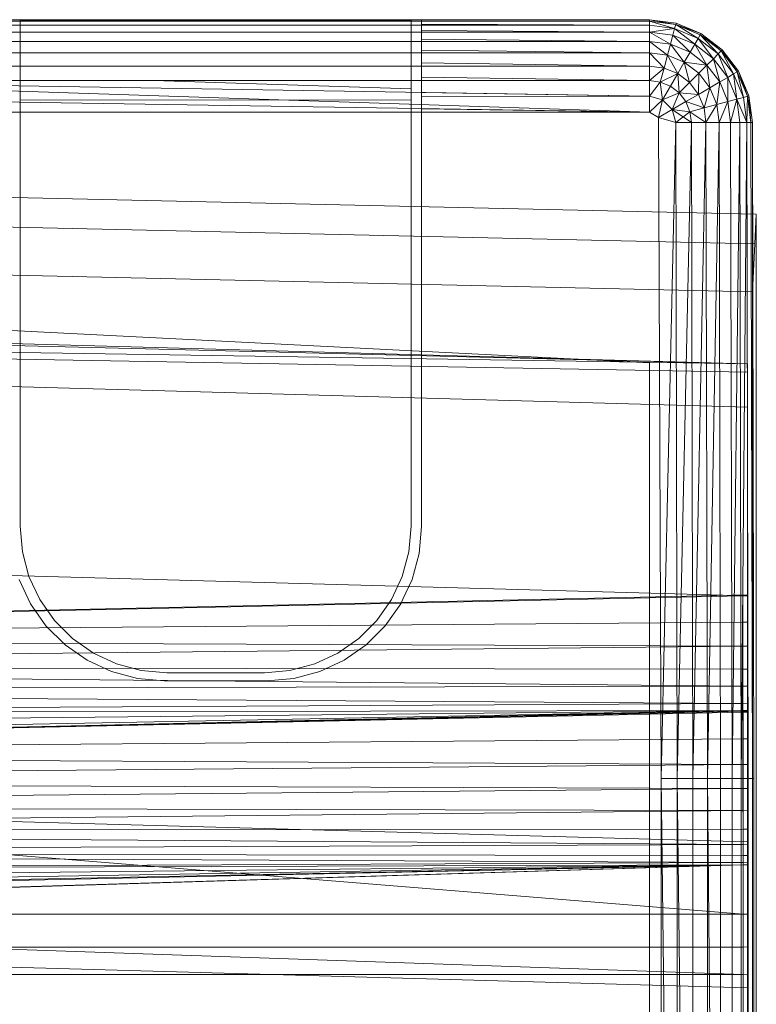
# Model space of a CAD drawing. Header units: metres. Extents: x 397.7 to 427.5, y 12.7 to 28.4.
# Tile 84 of 142: x 407.31 to 407.415, y 27.286 to 27.426. Entities that reach past the tile are written whole.
import ezdxf

# ---------------------------------------------------------------- set-up
doc = ezdxf.new("R2010")
doc.units = ezdxf.units.M
doc.layers.add('A-DETL-____-MBND', color=7, linetype='Continuous', lineweight=18)

# ---------------------------------------------------------------- blocks, each defined once
blk = doc.blocks.new('Family - Inodor P2-153281-05_CLI_AIRE_P2')
at = {"layer": 'A-DETL-____-MBND', "color": 253, "true_color": 0xaaaaaa}
for p, q in [((0.57723, 0.40291), (0.71226, 0.40291)), ((0.57723, 0.40291), (0.71226, 0.40291)), ((0.57723, 0.40291), (0.71226, 0.40291)), ((0.71226, 0.40291), (0.57723, 0.40291)), ((0.71226, 0.40271), (0.57723, 0.40271)), ((0.62119, 0.4029), (0.67979, 0.4029)), ((0.62265, 0.40271), (0.62265, 0.40281)), ((0.62265, 0.40281), (0.62265, 0.33079)), ((0.62265, 0.40281), (0.67833, 0.40281)), ((0.62265, 0.40211), (0.62265, 0.40271)), ((0.67833, 0.40271), (0.62265, 0.40271)), ((0.67833, 0.33079), (0.67833, 0.40281)), ((0.67833, 0.40281), (0.67833, 0.40271)), ((0.67833, 0.40271), (0.67833, 0.40211)), ((0.67979, 0.4029), (0.67979, 0.40275)), ((0.71226, 0.40271), (0.67979, 0.40275)), ((0.67979, 0.40275), (0.71226, 0.40271)), ((0.67979, 0.40275), (0.67979, 0.40271)), ((0.71226, 0.40271), (0.67979, 0.40271)), ((0.67979, 0.40271), (0.71226, 0.40271)), ((0.67979, 0.40271), (0.67979, 0.40225)), ((0.71226, 0.40291), (0.71605, 0.40241)), ((0.71226, 0.40291), (0.71605, 0.40241)), ((0.71226, 0.40291), (0.71226, 0.40271)), ((0.71226, 0.40291), (0.71605, 0.40241)), ((0.71226, 0.40291), (0.71226, 0.40271)), ((0.71226, 0.40291), (0.716, 0.40221)), ((0.71226, 0.40291), (0.71226, 0.40271)), ((0.71226, 0.40291), (0.71605, 0.40241)), ((0.71226, 0.40291), (0.716, 0.40221)), ((0.716, 0.40221), (0.71226, 0.40271)), ((0.71226, 0.40271), (0.71226, 0.40211)), ((0.716, 0.40221), (0.71226, 0.40271)), ((0.71226, 0.40271), (0.71226, 0.40211)), ((0.71226, 0.40271), (0.716, 0.40221)), ((0.71226, 0.40271), (0.71584, 0.40164)), ((0.71226, 0.40271), (0.71584, 0.40164)), ((0.71226, 0.40271), (0.71226, 0.40211)), ((0.71605, 0.40241), (0.716, 0.40221)), ((0.71605, 0.40241), (0.716, 0.40221)), ((0.71605, 0.40241), (0.716, 0.40221)), ((0.71605, 0.40241), (0.71958, 0.40094)), ((0.71605, 0.40241), (0.71958, 0.40094)), ((0.71605, 0.40241), (0.71958, 0.40094)), ((0.71605, 0.40241), (0.71958, 0.40094)), ((0.71226, 0.40211), (0.57723, 0.40211)), ((0.71226, 0.40114), (0.57723, 0.40114)), ((0.62265, 0.40114), (0.62265, 0.40211)), ((0.67833, 0.40211), (0.62265, 0.40211)), ((0.62265, 0.39982), (0.62265, 0.40114)), ((0.67833, 0.40114), (0.62265, 0.40114)), ((0.67833, 0.40211), (0.67833, 0.40114)), ((0.67833, 0.40114), (0.67833, 0.39982)), ((0.67979, 0.40225), (0.71226, 0.40211)), ((0.67979, 0.40225), (0.71226, 0.40211)), ((0.67979, 0.40225), (0.67979, 0.40211)), ((0.71226, 0.40211), (0.67979, 0.40211)), ((0.67979, 0.40211), (0.71226, 0.40211)), ((0.67979, 0.40211), (0.67979, 0.40137)), ((0.67979, 0.40137), (0.71226, 0.40114)), ((0.67979, 0.40137), (0.71226, 0.40114)), ((0.67979, 0.40137), (0.67979, 0.40114)), ((0.71226, 0.40114), (0.67979, 0.40114)), ((0.67979, 0.40114), (0.71226, 0.40114)), ((0.67979, 0.40114), (0.67979, 0.40013)), ((0.71584, 0.40164), (0.71226, 0.40211)), ((0.71226, 0.40211), (0.71226, 0.40114)), ((0.71584, 0.40164), (0.71226, 0.40211)), ((0.71226, 0.40211), (0.71226, 0.40114)), ((0.71226, 0.40211), (0.71584, 0.40164)), ((0.71226, 0.40211), (0.71226, 0.40114)), ((0.71584, 0.40164), (0.71226, 0.40114)), ((0.71584, 0.40164), (0.71226, 0.40114)), ((0.71559, 0.4007), (0.71226, 0.40114)), ((0.71226, 0.40114), (0.71226, 0.39982)), ((0.71559, 0.4007), (0.71226, 0.40114)), ((0.71226, 0.40114), (0.71226, 0.39982)), ((0.71226, 0.40114), (0.71559, 0.4007)), ((0.71226, 0.40114), (0.71525, 0.39942)), ((0.71226, 0.40114), (0.71525, 0.39942)), ((0.71226, 0.40114), (0.71226, 0.39982)), ((0.71584, 0.40164), (0.71559, 0.4007)), ((0.71584, 0.40164), (0.71559, 0.4007)), ((0.71584, 0.40164), (0.71559, 0.4007)), ((0.716, 0.40221), (0.71584, 0.40164)), ((0.716, 0.40221), (0.71584, 0.40164)), ((0.716, 0.40221), (0.71584, 0.40164)), ((0.71918, 0.40025), (0.71584, 0.40164)), ((0.71918, 0.40025), (0.71584, 0.40164)), ((0.71584, 0.40164), (0.7187, 0.39941)), ((0.71584, 0.40164), (0.71918, 0.40025)), ((0.71584, 0.40164), (0.7187, 0.39941)), ((0.71948, 0.40077), (0.716, 0.40221)), ((0.71958, 0.40094), (0.716, 0.40221)), ((0.716, 0.40221), (0.71918, 0.40025)), ((0.716, 0.40221), (0.71958, 0.40094)), ((0.716, 0.40221), (0.71948, 0.40077)), ((0.716, 0.40221), (0.71948, 0.40077)), ((0.716, 0.40221), (0.71918, 0.40025)), ((0.71226, 0.39982), (0.57723, 0.39982)), ((0.62265, 0.39819), (0.62265, 0.39982)), ((0.67833, 0.39982), (0.62265, 0.39982)), ((0.67833, 0.39982), (0.67833, 0.39819)), ((0.67979, 0.40013), (0.71226, 0.39982)), ((0.67979, 0.40013), (0.71226, 0.39982)), ((0.67979, 0.40013), (0.67979, 0.39982)), ((0.71226, 0.39982), (0.67979, 0.39982)), ((0.67979, 0.39982), (0.71226, 0.39982)), ((0.67979, 0.39982), (0.67979, 0.39858)), ((0.71525, 0.39942), (0.71226, 0.39982)), ((0.71226, 0.39982), (0.71226, 0.39819)), ((0.71525, 0.39942), (0.71226, 0.39982)), ((0.71226, 0.39982), (0.71226, 0.39819)), ((0.71226, 0.39982), (0.71525, 0.39942)), ((0.71226, 0.39982), (0.71483, 0.39785)), ((0.71226, 0.39982), (0.71483, 0.39785)), ((0.71226, 0.39982), (0.71226, 0.39819)), ((0.71559, 0.4007), (0.71525, 0.39942)), ((0.71559, 0.4007), (0.71525, 0.39942)), ((0.71559, 0.4007), (0.71525, 0.39942)), ((0.7187, 0.39941), (0.71559, 0.4007)), ((0.7187, 0.39941), (0.71559, 0.4007)), ((0.71559, 0.4007), (0.71804, 0.39827)), ((0.71559, 0.4007), (0.7187, 0.39941)), ((0.71559, 0.4007), (0.71804, 0.39827)), ((0.71918, 0.40025), (0.7187, 0.39941)), ((0.71918, 0.40025), (0.7187, 0.39941)), ((0.71918, 0.40025), (0.7187, 0.39941)), ((0.71948, 0.40077), (0.71918, 0.40025)), ((0.71948, 0.40077), (0.71918, 0.40025)), ((0.71948, 0.40077), (0.71918, 0.40025)), ((0.72205, 0.39805), (0.71918, 0.40025)), ((0.72205, 0.39805), (0.71918, 0.40025)), ((0.71918, 0.40025), (0.72136, 0.39736)), ((0.71918, 0.40025), (0.72205, 0.39805)), ((0.71918, 0.40025), (0.72136, 0.39736)), ((0.71958, 0.40094), (0.71948, 0.40077)), ((0.71958, 0.40094), (0.71948, 0.40077)), ((0.71958, 0.40094), (0.71948, 0.40077)), ((0.72247, 0.39847), (0.71948, 0.40077)), ((0.72262, 0.39862), (0.71948, 0.40077)), ((0.71948, 0.40077), (0.72205, 0.39805)), ((0.71948, 0.40077), (0.72262, 0.39862)), ((0.71948, 0.40077), (0.72247, 0.39847)), ((0.71948, 0.40077), (0.72247, 0.39847)), ((0.71948, 0.40077), (0.72205, 0.39805)), ((0.71958, 0.40094), (0.72262, 0.39862)), ((0.71958, 0.40094), (0.72262, 0.39862)), ((0.71958, 0.40094), (0.72262, 0.39862)), ((0.71958, 0.40094), (0.72262, 0.39862)), ((0.71226, 0.39819), (0.57723, 0.39819)), ((0.62265, 0.39631), (0.62265, 0.39819)), ((0.67833, 0.39819), (0.62265, 0.39819)), ((0.67833, 0.39819), (0.67833, 0.39631)), ((0.67979, 0.39858), (0.71226, 0.39819)), ((0.67979, 0.39858), (0.71226, 0.39819)), ((0.67979, 0.39858), (0.67979, 0.39819)), ((0.71226, 0.39819), (0.67979, 0.39819)), ((0.67979, 0.39819), (0.71226, 0.39819)), ((0.67979, 0.39819), (0.67979, 0.39676)), ((0.71483, 0.39785), (0.71226, 0.39819)), ((0.71226, 0.39819), (0.71226, 0.39631)), ((0.71483, 0.39785), (0.71226, 0.39819)), ((0.71226, 0.39819), (0.71226, 0.39631)), ((0.71226, 0.39819), (0.71483, 0.39785)), ((0.71226, 0.39819), (0.71434, 0.39603)), ((0.71226, 0.39819), (0.71434, 0.39603)), ((0.71226, 0.39819), (0.71226, 0.39631)), ((0.71525, 0.39942), (0.71483, 0.39785)), ((0.71525, 0.39942), (0.71483, 0.39785)), ((0.71525, 0.39942), (0.71483, 0.39785)), ((0.71804, 0.39827), (0.71525, 0.39942)), ((0.71804, 0.39827), (0.71525, 0.39942)), ((0.71525, 0.39942), (0.71804, 0.39827)), ((0.71525, 0.39942), (0.71722, 0.39686)), ((0.71525, 0.39942), (0.71722, 0.39686)), ((0.71804, 0.39827), (0.71722, 0.39686)), ((0.71804, 0.39827), (0.71722, 0.39686)), ((0.71804, 0.39827), (0.71722, 0.39686)), ((0.7187, 0.39941), (0.71804, 0.39827)), ((0.7187, 0.39941), (0.71804, 0.39827)), ((0.7187, 0.39941), (0.71804, 0.39827)), ((0.72043, 0.39643), (0.71804, 0.39827)), ((0.72043, 0.39643), (0.71804, 0.39827)), ((0.71804, 0.39827), (0.72043, 0.39643)), ((0.72136, 0.39736), (0.7187, 0.39941)), ((0.72136, 0.39736), (0.7187, 0.39941)), ((0.7187, 0.39941), (0.72043, 0.39643)), ((0.7187, 0.39941), (0.72136, 0.39736)), ((0.7187, 0.39941), (0.72043, 0.39643)), ((0.72247, 0.39847), (0.72205, 0.39805)), ((0.72247, 0.39847), (0.72205, 0.39805)), ((0.72247, 0.39847), (0.72205, 0.39805)), ((0.72262, 0.39862), (0.72247, 0.39847)), ((0.72262, 0.39862), (0.72247, 0.39847)), ((0.72262, 0.39862), (0.72247, 0.39847)), ((0.72477, 0.39548), (0.72247, 0.39847)), ((0.72477, 0.39548), (0.72247, 0.39847)), ((0.72247, 0.39847), (0.72425, 0.39518)), ((0.72247, 0.39847), (0.72477, 0.39548)), ((0.72247, 0.39847), (0.72425, 0.39518)), ((0.72262, 0.39862), (0.72494, 0.39558)), ((0.72262, 0.39862), (0.72494, 0.39558)), ((0.72262, 0.39862), (0.72494, 0.39558)), ((0.72262, 0.39862), (0.72477, 0.39548)), ((0.72262, 0.39862), (0.72494, 0.39558)), ((0.72262, 0.39862), (0.72477, 0.39548)), ((0.67979, 0.39676), (0.71226, 0.39631)), ((0.67979, 0.39676), (0.71226, 0.39631)), ((0.67979, 0.39676), (0.67979, 0.39631)), ((0.71483, 0.39785), (0.71434, 0.39603)), ((0.71483, 0.39785), (0.71434, 0.39603)), ((0.71483, 0.39785), (0.71434, 0.39603)), ((0.71722, 0.39686), (0.71483, 0.39785)), ((0.71722, 0.39686), (0.71483, 0.39785)), ((0.71483, 0.39785), (0.71722, 0.39686)), ((0.71483, 0.39785), (0.71628, 0.39523)), ((0.71483, 0.39785), (0.71628, 0.39523)), ((0.71722, 0.39686), (0.71628, 0.39523)), ((0.71722, 0.39686), (0.71628, 0.39523)), ((0.71722, 0.39686), (0.71628, 0.39523)), ((0.71928, 0.39528), (0.71722, 0.39686)), ((0.72043, 0.39643), (0.71722, 0.39686)), ((0.71722, 0.39686), (0.72043, 0.39643)), ((0.71722, 0.39686), (0.71928, 0.39528)), ((0.71722, 0.39686), (0.71928, 0.39528)), ((0.71722, 0.39686), (0.71795, 0.39395)), ((0.71722, 0.39686), (0.71795, 0.39395)), ((0.72136, 0.39736), (0.72043, 0.39643)), ((0.72136, 0.39736), (0.72043, 0.39643)), ((0.72136, 0.39736), (0.72043, 0.39643)), ((0.72205, 0.39805), (0.72136, 0.39736)), ((0.72205, 0.39805), (0.72136, 0.39736)), ((0.72205, 0.39805), (0.72136, 0.39736)), ((0.72341, 0.3947), (0.72136, 0.39736)), ((0.72341, 0.3947), (0.72136, 0.39736)), ((0.72136, 0.39736), (0.72227, 0.39404)), ((0.72136, 0.39736), (0.72341, 0.3947)), ((0.72136, 0.39736), (0.72227, 0.39404)), ((0.72425, 0.39518), (0.72205, 0.39805)), ((0.72425, 0.39518), (0.72205, 0.39805)), ((0.72205, 0.39805), (0.72341, 0.3947)), ((0.72205, 0.39805), (0.72425, 0.39518)), ((0.72205, 0.39805), (0.72341, 0.3947)), ((0.71226, 0.39631), (0.57723, 0.39631)), ((0.62265, 0.39424), (0.62265, 0.39631)), ((0.67833, 0.39631), (0.62265, 0.39631)), ((0.67833, 0.39631), (0.67833, 0.39423)), ((0.71226, 0.39631), (0.67979, 0.39631)), ((0.67979, 0.39631), (0.71226, 0.39631)), ((0.67979, 0.39631), (0.67979, 0.39473)), ((0.71434, 0.39603), (0.71226, 0.39631)), ((0.71226, 0.39631), (0.71226, 0.39423)), ((0.71434, 0.39603), (0.71226, 0.39631)), ((0.71226, 0.39631), (0.71226, 0.39423)), ((0.71226, 0.39631), (0.71434, 0.39603)), ((0.71226, 0.39631), (0.71226, 0.39423)), ((0.71434, 0.39603), (0.71226, 0.39423)), ((0.71434, 0.39603), (0.71226, 0.39423)), ((0.7138, 0.39402), (0.71434, 0.39603)), ((0.71434, 0.39603), (0.7138, 0.39402)), ((0.71434, 0.39603), (0.7138, 0.39402)), ((0.71628, 0.39523), (0.71434, 0.39603)), ((0.71628, 0.39523), (0.71434, 0.39603)), ((0.71434, 0.39603), (0.71628, 0.39523)), ((0.72043, 0.39643), (0.71928, 0.39528)), ((0.72043, 0.39643), (0.71928, 0.39528)), ((0.72043, 0.39643), (0.71928, 0.39528)), ((0.72227, 0.39404), (0.72043, 0.39643)), ((0.72227, 0.39404), (0.72043, 0.39643)), ((0.72043, 0.39643), (0.72086, 0.39322)), ((0.72043, 0.39643), (0.72227, 0.39404)), ((0.72043, 0.39643), (0.72086, 0.39322)), ((0.72477, 0.39548), (0.72425, 0.39518)), ((0.72477, 0.39548), (0.72425, 0.39518)), ((0.72477, 0.39548), (0.72425, 0.39518)), ((0.72494, 0.39558), (0.72477, 0.39548)), ((0.72494, 0.39558), (0.72477, 0.39548)), ((0.72494, 0.39558), (0.72477, 0.39548)), ((0.72621, 0.392), (0.72477, 0.39548)), ((0.72621, 0.392), (0.72477, 0.39548)), ((0.72477, 0.39548), (0.72564, 0.39184)), ((0.72477, 0.39548), (0.72621, 0.392)), ((0.72477, 0.39548), (0.72564, 0.39184)), ((0.72494, 0.39558), (0.72641, 0.39205)), ((0.72494, 0.39558), (0.72641, 0.39205)), ((0.72494, 0.39558), (0.72641, 0.39205)), ((0.72494, 0.39558), (0.72621, 0.392)), ((0.72494, 0.39558), (0.72641, 0.39205)), ((0.72494, 0.39558), (0.72621, 0.392)), ((0.71226, 0.39423), (0.57723, 0.39423)), ((0.71226, 0.39201), (0.57723, 0.39423)), ((0.71226, 0.38973), (0.57723, 0.39423)), ((0.62265, 0.39149), (0.62265, 0.39424)), ((0.64166, 0.39423), (0.62265, 0.39424)), ((0.67833, 0.39307), (0.64166, 0.39423)), ((0.67833, 0.39423), (0.64166, 0.39423)), ((0.67833, 0.39423), (0.67833, 0.39307)), ((0.67979, 0.39473), (0.71226, 0.39423)), ((0.67979, 0.39473), (0.71226, 0.39423)), ((0.67979, 0.39473), (0.67979, 0.39423)), ((0.71226, 0.39423), (0.67979, 0.39423)), ((0.67979, 0.39423), (0.71226, 0.39423)), ((0.67979, 0.39423), (0.67979, 0.39254)), ((0.7138, 0.39402), (0.71226, 0.39423)), ((0.71226, 0.39423), (0.71226, 0.39201)), ((0.7138, 0.39402), (0.71226, 0.39423)), ((0.71226, 0.39423), (0.71226, 0.39201)), ((0.71226, 0.39423), (0.7138, 0.39402)), ((0.71226, 0.39423), (0.71226, 0.39201)), ((0.7138, 0.39402), (0.71226, 0.39201)), ((0.7138, 0.39402), (0.71226, 0.39201)), ((0.7138, 0.39402), (0.71226, 0.39201)), ((0.71628, 0.39523), (0.7138, 0.39402)), ((0.71628, 0.39523), (0.7138, 0.39402)), ((0.71524, 0.39343), (0.7138, 0.39402)), ((0.71413, 0.39151), (0.7138, 0.39402)), ((0.71524, 0.39343), (0.7138, 0.39402)), ((0.7138, 0.39402), (0.71524, 0.39343)), ((0.7138, 0.39402), (0.71413, 0.39151)), ((0.7138, 0.39402), (0.71413, 0.39151)), ((0.71628, 0.39523), (0.71524, 0.39343)), ((0.71628, 0.39523), (0.71524, 0.39343)), ((0.71628, 0.39523), (0.71524, 0.39343)), ((0.71795, 0.39395), (0.71628, 0.39523)), ((0.71795, 0.39395), (0.71628, 0.39523)), ((0.71628, 0.39523), (0.71795, 0.39395)), ((0.71628, 0.39523), (0.71648, 0.39248)), ((0.71628, 0.39523), (0.71648, 0.39248)), ((0.71928, 0.39528), (0.71795, 0.39395)), ((0.71928, 0.39528), (0.71795, 0.39395)), ((0.71928, 0.39528), (0.71795, 0.39395)), ((0.71928, 0.39528), (0.71923, 0.39228)), ((0.71928, 0.39528), (0.71923, 0.39228)), ((0.72086, 0.39322), (0.71928, 0.39528)), ((0.72086, 0.39322), (0.71928, 0.39528)), ((0.71928, 0.39528), (0.72086, 0.39322)), ((0.72227, 0.39404), (0.72086, 0.39322)), ((0.72227, 0.39404), (0.72086, 0.39322)), ((0.72227, 0.39404), (0.72086, 0.39322)), ((0.72227, 0.39404), (0.72185, 0.39083)), ((0.72227, 0.39404), (0.72185, 0.39083)), ((0.72341, 0.3947), (0.72227, 0.39404)), ((0.72341, 0.3947), (0.72227, 0.39404)), ((0.72341, 0.3947), (0.72227, 0.39404)), ((0.72342, 0.39125), (0.72227, 0.39404)), ((0.72342, 0.39125), (0.72227, 0.39404)), ((0.72227, 0.39404), (0.72342, 0.39125)), ((0.72425, 0.39518), (0.72341, 0.3947)), ((0.72425, 0.39518), (0.72341, 0.3947)), ((0.72425, 0.39518), (0.72341, 0.3947)), ((0.7247, 0.39159), (0.72341, 0.3947)), ((0.7247, 0.39159), (0.72341, 0.3947)), ((0.72341, 0.3947), (0.72342, 0.39125)), ((0.72341, 0.3947), (0.7247, 0.39159)), ((0.72341, 0.3947), (0.72342, 0.39125)), ((0.72564, 0.39184), (0.72425, 0.39518)), ((0.72564, 0.39184), (0.72425, 0.39518)), ((0.72425, 0.39518), (0.7247, 0.39159)), ((0.72425, 0.39518), (0.72564, 0.39184)), ((0.72425, 0.39518), (0.7247, 0.39159)), ((0.67833, 0.39307), (0.67833, 0.39144)), ((0.71524, 0.39343), (0.71413, 0.39151)), ((0.71524, 0.39343), (0.71413, 0.39151)), ((0.71524, 0.39343), (0.71413, 0.39151)), ((0.71648, 0.39248), (0.71524, 0.39343)), ((0.71648, 0.39248), (0.71524, 0.39343)), ((0.71524, 0.39343), (0.71648, 0.39248)), ((0.71795, 0.39395), (0.71648, 0.39248)), ((0.71795, 0.39395), (0.71648, 0.39248)), ((0.71795, 0.39395), (0.71648, 0.39248)), ((0.71923, 0.39228), (0.71795, 0.39395)), ((0.71923, 0.39228), (0.71795, 0.39395)), ((0.71795, 0.39395), (0.71923, 0.39228)), ((0.72086, 0.39322), (0.71923, 0.39228)), ((0.72086, 0.39322), (0.71923, 0.39228)), ((0.72086, 0.39322), (0.71923, 0.39228)), ((0.72086, 0.39322), (0.72003, 0.39034)), ((0.72086, 0.39322), (0.72003, 0.39034)), ((0.72185, 0.39083), (0.72086, 0.39322)), ((0.72185, 0.39083), (0.72086, 0.39322)), ((0.72086, 0.39322), (0.72185, 0.39083)), ((0.71226, 0.38973), (0.57626, 0.39188)), ((0.62265, 0.33079), (0.62265, 0.39149)), ((0.67833, 0.39144), (0.62265, 0.39149)), ((0.67833, 0.39144), (0.67833, 0.33079)), ((0.67979, 0.39254), (0.71226, 0.39201)), ((0.67979, 0.39254), (0.71226, 0.39201)), ((0.67979, 0.39254), (0.67979, 0.39198)), ((0.71226, 0.39201), (0.67979, 0.39198)), ((0.67979, 0.39198), (0.71226, 0.39201)), ((0.67979, 0.39198), (0.67979, 0.39024)), ((0.71226, 0.39201), (0.71226, 0.38973)), ((0.71413, 0.39151), (0.71226, 0.39201)), ((0.71413, 0.39151), (0.71226, 0.39201)), ((0.71226, 0.39201), (0.71226, 0.38973)), ((0.71226, 0.39201), (0.71413, 0.39151)), ((0.71226, 0.39201), (0.71226, 0.38973)), ((0.71413, 0.39151), (0.71226, 0.38973)), ((0.71413, 0.39151), (0.71226, 0.38973)), ((0.71413, 0.39151), (0.71226, 0.38973)), ((0.71353, 0.38899), (0.71413, 0.39151)), ((0.71413, 0.39151), (0.71353, 0.38899)), ((0.71413, 0.39151), (0.71353, 0.38899)), ((0.71648, 0.39248), (0.71413, 0.39151)), ((0.71648, 0.39248), (0.71413, 0.39151)), ((0.71648, 0.39248), (0.71413, 0.39151)), ((0.71551, 0.39013), (0.71413, 0.39151)), ((0.71551, 0.39013), (0.71413, 0.39151)), ((0.71413, 0.39151), (0.71551, 0.39013)), ((0.71648, 0.39248), (0.71551, 0.39013)), ((0.71648, 0.39248), (0.71551, 0.39013)), ((0.71648, 0.39248), (0.71551, 0.39013)), ((0.71743, 0.39124), (0.71551, 0.39013)), ((0.71743, 0.39124), (0.71551, 0.39013)), ((0.71743, 0.39124), (0.71551, 0.39013)), ((0.71743, 0.39124), (0.71648, 0.39248)), ((0.71923, 0.39228), (0.71648, 0.39248)), ((0.71648, 0.39248), (0.71923, 0.39228)), ((0.71648, 0.39248), (0.71743, 0.39124)), ((0.71648, 0.39248), (0.71743, 0.39124)), ((0.71923, 0.39228), (0.71743, 0.39124)), ((0.71923, 0.39228), (0.71743, 0.39124)), ((0.71923, 0.39228), (0.71743, 0.39124)), ((0.71802, 0.3898), (0.71743, 0.39124)), ((0.72003, 0.39034), (0.71743, 0.39124)), ((0.71743, 0.39124), (0.72003, 0.39034)), ((0.71743, 0.39124), (0.71802, 0.3898)), ((0.71743, 0.39124), (0.71802, 0.3898)), ((0.72003, 0.39034), (0.71923, 0.39228)), ((0.72003, 0.39034), (0.71923, 0.39228)), ((0.71923, 0.39228), (0.72003, 0.39034)), ((0.72342, 0.39125), (0.72185, 0.39083)), ((0.72342, 0.39125), (0.72185, 0.39083)), ((0.72342, 0.39125), (0.72185, 0.39083)), ((0.72342, 0.39125), (0.72219, 0.38826)), ((0.72342, 0.39125), (0.72219, 0.38826)), ((0.7247, 0.39159), (0.72342, 0.39125)), ((0.7247, 0.39159), (0.72342, 0.39125)), ((0.7247, 0.39159), (0.72342, 0.39125)), ((0.72382, 0.38826), (0.72342, 0.39125)), ((0.72382, 0.38826), (0.72342, 0.39125)), ((0.72342, 0.39125), (0.72382, 0.38826)), ((0.7247, 0.39159), (0.72382, 0.38826)), ((0.7247, 0.39159), (0.72382, 0.38826)), ((0.72564, 0.39184), (0.7247, 0.39159)), ((0.72564, 0.39184), (0.7247, 0.39159)), ((0.72564, 0.39184), (0.7247, 0.39159)), ((0.72514, 0.38826), (0.7247, 0.39159)), ((0.72611, 0.38826), (0.7247, 0.39159)), ((0.7247, 0.39159), (0.72611, 0.38826)), ((0.7247, 0.39159), (0.72514, 0.38826)), ((0.7247, 0.39159), (0.72514, 0.38826)), ((0.72621, 0.392), (0.72564, 0.39184)), ((0.72621, 0.392), (0.72564, 0.39184)), ((0.72621, 0.392), (0.72564, 0.39184)), ((0.72611, 0.38826), (0.72564, 0.39184)), ((0.72611, 0.38826), (0.72564, 0.39184)), ((0.72564, 0.39184), (0.72611, 0.38826)), ((0.72621, 0.392), (0.72611, 0.38826)), ((0.72621, 0.392), (0.72611, 0.38826)), ((0.72641, 0.39205), (0.72621, 0.392)), ((0.72641, 0.39205), (0.72621, 0.392)), ((0.72641, 0.39205), (0.72621, 0.392)), ((0.72671, 0.38826), (0.72621, 0.392)), ((0.72671, 0.38826), (0.72621, 0.392)), ((0.72621, 0.392), (0.72671, 0.38826)), ((0.72641, 0.39205), (0.72691, 0.38826)), ((0.72641, 0.39205), (0.72691, 0.38826)), ((0.72641, 0.39205), (0.72691, 0.38826)), ((0.72641, 0.39205), (0.72671, 0.38826)), ((0.72641, 0.39205), (0.72691, 0.38826)), ((0.72641, 0.39205), (0.72671, 0.38826)), ((0.67979, 0.39024), (0.71226, 0.38973)), ((0.67979, 0.39024), (0.71226, 0.38973)), ((0.67979, 0.39024), (0.67979, 0.38973)), ((0.71551, 0.39013), (0.71353, 0.38899)), ((0.71551, 0.39013), (0.71353, 0.38899)), ((0.71802, 0.3898), (0.71551, 0.39013)), ((0.71601, 0.38826), (0.71551, 0.39013)), ((0.71802, 0.3898), (0.71551, 0.39013)), ((0.71802, 0.3898), (0.71551, 0.39013)), ((0.71823, 0.38826), (0.71551, 0.39013)), ((0.71802, 0.3898), (0.71601, 0.38826)), ((0.72003, 0.39034), (0.71802, 0.3898)), ((0.72003, 0.39034), (0.71802, 0.3898)), ((0.72003, 0.39034), (0.71802, 0.3898)), ((0.71823, 0.38826), (0.71802, 0.3898)), ((0.72031, 0.38826), (0.71802, 0.3898)), ((0.71802, 0.3898), (0.71823, 0.38826)), ((0.71802, 0.3898), (0.72031, 0.38826)), ((0.71802, 0.3898), (0.71823, 0.38826)), ((0.72185, 0.39083), (0.72003, 0.39034)), ((0.72185, 0.39083), (0.72003, 0.39034)), ((0.72185, 0.39083), (0.72003, 0.39034)), ((0.72031, 0.38826), (0.72003, 0.39034)), ((0.72031, 0.38826), (0.72003, 0.39034)), ((0.72003, 0.39034), (0.72031, 0.38826)), ((0.72185, 0.39083), (0.72031, 0.38826)), ((0.72185, 0.39083), (0.72031, 0.38826)), ((0.72219, 0.38826), (0.72185, 0.39083)), ((0.72219, 0.38826), (0.72185, 0.39083)), ((0.72185, 0.39083), (0.72219, 0.38826)), ((0.71226, 0.38973), (0.57723, 0.38973)), ((0.71226, 0.38973), (0.67979, 0.38973)), ((0.67979, 0.38973), (0.71226, 0.38973)), ((0.67979, 0.38973), (0.67979, 0.38917)), ((0.67979, 0.38917), (0.67979, 0.33073)), ((0.71353, 0.38899), (0.71226, 0.38973)), ((0.71353, 0.38899), (0.71226, 0.38973)), ((0.71226, 0.38973), (0.71353, 0.38899)), ((0.71601, 0.38826), (0.71353, 0.38899)), ((0.71353, 0.38899), (0.71393, 0.29485)), ((0.71353, 0.38899), (0.71393, 0.29485)), ((0.71601, 0.38826), (0.71353, 0.38899)), ((0.71393, 0.29485), (0.71353, 0.38899)), ((0.71601, 0.38826), (0.71393, 0.29485)), ((0.71601, 0.38826), (0.71393, 0.29485)), ((0.71601, 0.38826), (0.71393, 0.29485)), ((0.71823, 0.38826), (0.71601, 0.38826)), ((0.71621, 0.29485), (0.71601, 0.38826)), ((0.71823, 0.38826), (0.71601, 0.38826)), ((0.71621, 0.29485), (0.71601, 0.38826)), ((0.71601, 0.38826), (0.71621, 0.29485)), ((0.71823, 0.38826), (0.71621, 0.29485)), ((0.71823, 0.38826), (0.71621, 0.29485)), ((0.72031, 0.38826), (0.71823, 0.38826)), ((0.71843, 0.29485), (0.71823, 0.38826)), ((0.72031, 0.38826), (0.71823, 0.38826)), ((0.72031, 0.38826), (0.71823, 0.38826)), ((0.71843, 0.29485), (0.71823, 0.38826)), ((0.71823, 0.38826), (0.71843, 0.29485)), ((0.72031, 0.38826), (0.71843, 0.29485)), ((0.72031, 0.38826), (0.71843, 0.29485)), ((0.72219, 0.38826), (0.72031, 0.38826)), ((0.72051, 0.29485), (0.72031, 0.38826)), ((0.72219, 0.38826), (0.72031, 0.38826)), ((0.72219, 0.38826), (0.72031, 0.38826)), ((0.72051, 0.29485), (0.72031, 0.38826)), ((0.72031, 0.38826), (0.72051, 0.29485)), ((0.72219, 0.38826), (0.72051, 0.29485)), ((0.72219, 0.38826), (0.72051, 0.29485)), ((0.72382, 0.38826), (0.72219, 0.38826)), ((0.72239, 0.29485), (0.72219, 0.38826)), ((0.72382, 0.38826), (0.72219, 0.38826)), ((0.72382, 0.38826), (0.72219, 0.38826)), ((0.72239, 0.29485), (0.72219, 0.38826)), ((0.72219, 0.38826), (0.72239, 0.29485)), ((0.72514, 0.38826), (0.72382, 0.38826)), ((0.72402, 0.29485), (0.72382, 0.38826)), ((0.72514, 0.38826), (0.72382, 0.38826)), ((0.72514, 0.38826), (0.72382, 0.38826)), ((0.72402, 0.29485), (0.72382, 0.38826)), ((0.72382, 0.38826), (0.72402, 0.29485)), ((0.72514, 0.38826), (0.72402, 0.29485)), ((0.72514, 0.38826), (0.72402, 0.29485)), ((0.72611, 0.38826), (0.72514, 0.38826)), ((0.72534, 0.29485), (0.72514, 0.38826)), ((0.72611, 0.38826), (0.72514, 0.38826)), ((0.72611, 0.38826), (0.72514, 0.38826)), ((0.72534, 0.29485), (0.72514, 0.38826)), ((0.72514, 0.38826), (0.72534, 0.29485)), ((0.72611, 0.38826), (0.72534, 0.29485)), ((0.72611, 0.38826), (0.72534, 0.29485)), ((0.72671, 0.38826), (0.72611, 0.38826)), ((0.72631, 0.29485), (0.72611, 0.38826)), ((0.72671, 0.38826), (0.72611, 0.38826)), ((0.72671, 0.38826), (0.72611, 0.38826)), ((0.72631, 0.29485), (0.72611, 0.38826)), ((0.72611, 0.38826), (0.72631, 0.29485)), ((0.72691, 0.38826), (0.72671, 0.38826)), ((0.72691, 0.29485), (0.72671, 0.38826)), ((0.72691, 0.38826), (0.72671, 0.38826)), ((0.72691, 0.38826), (0.72671, 0.38826)), ((0.72691, 0.29485), (0.72671, 0.38826)), ((0.72671, 0.38826), (0.72691, 0.29485)), ((0.72691, 0.38826), (0.72691, 0.01465)), ((0.72691, 0.38826), (0.72691, 0.01465)), ((0.72691, 0.38826), (0.72711, 0.29485)), ((0.72691, 0.38826), (0.72691, 0.29485)), ((0.72691, 0.38826), (0.72711, 0.29485)), ((0.72691, 0.38826), (0.72691, 0.29485)), ((0.72747, 0.37522), (0.40793, 0.38234)), ((0.72747, 0.37522), (0.40793, 0.38234)), ((0.72725, 0.371), (0.40776, 0.37812)), ((0.72725, 0.371), (0.40776, 0.37812)), ((0.72725, 0.371), (0.72747, 0.37522)), ((0.72747, 0.37522), (0.72725, 0.371)), ((0.72747, 0.371), (0.72747, 0.37522)), ((0.72747, 0.37522), (0.72747, 0.371)), ((0.72691, 0.36417), (0.40749, 0.37128)), ((0.72691, 0.36417), (0.40749, 0.37128)), ((0.72691, 0.36417), (0.72725, 0.371)), ((0.72725, 0.371), (0.72691, 0.36417)), ((0.72747, 0.371), (0.72747, 0.36417)), ((0.72747, 0.36417), (0.72747, 0.371)), ((0.21652, 0.36797), (0.7262, 0.35389)), ((0.7262, 0.35389), (0.21652, 0.36678)), ((0.72691, 0.03582), (0.72691, 0.36417)), ((0.72691, 0.36417), (0.72691, 0.03582)), ((0.72747, 0.36417), (0.72747, 0.03582)), ((0.72747, 0.03582), (0.72747, 0.36417)), ((0.7262, 0.35389), (0.21652, 0.36184)), ((0.7262, 0.35271), (0.21652, 0.36184)), ((0.7262, 0.34776), (0.21652, 0.36184)), ((0.54781, 0.3624), (0.71226, 0.35403)), ((0.71226, 0.35403), (0.57586, 0.36098)), ((0.71226, 0.05064), (0.71226, 0.35403)), ((0.71226, 0.05064), (0.71226, 0.35403)), ((0.7262, 0.35389), (0.7262, 0.35271)), ((0.7262, 0.35271), (0.7262, 0.34776)), ((0.7262, 0.34776), (0.7262, 0.32087)), ((0.7262, 0.32087), (0.21652, 0.33495)), ((0.62265, 0.33079), (0.62297, 0.32716)), ((0.62297, 0.32716), (0.62265, 0.33079)), ((0.67801, 0.32716), (0.67833, 0.33079)), ((0.67833, 0.33079), (0.67801, 0.32716)), ((0.67979, 0.33073), (0.67946, 0.32692)), ((0.62297, 0.32716), (0.62391, 0.32365)), ((0.62391, 0.32365), (0.62297, 0.32716)), ((0.67707, 0.32365), (0.67801, 0.32716)), ((0.67801, 0.32716), (0.67707, 0.32365)), ((0.67946, 0.32692), (0.67847, 0.32322)), ((0.62251, 0.32322), (0.62413, 0.31974)), ((0.62391, 0.32365), (0.62545, 0.32035)), ((0.62545, 0.32035), (0.62391, 0.32365)), ((0.67553, 0.32035), (0.67707, 0.32365)), ((0.67707, 0.32365), (0.67553, 0.32035)), ((0.67847, 0.32322), (0.67714, 0.32038)), ((0.44565, 0.31489), (0.7262, 0.32102)), ((0.72555, 0.32088), (0.44565, 0.31489)), ((0.72555, 0.32088), (0.44565, 0.31489)), ((0.62413, 0.31974), (0.62633, 0.31661)), ((0.62545, 0.32035), (0.62754, 0.31737)), ((0.62754, 0.31737), (0.62545, 0.32035)), ((0.67344, 0.31737), (0.67553, 0.32035)), ((0.67553, 0.32035), (0.67344, 0.31737)), ((0.67465, 0.31661), (0.67685, 0.31974)), ((0.67699, 0.32006), (0.67685, 0.31974)), ((0.67714, 0.32038), (0.67699, 0.32006)), ((0.72555, 0.32088), (0.7262, 0.3209)), ((0.72555, 0.32088), (0.7262, 0.3209)), ((0.7262, 0.32089), (0.72555, 0.32088)), ((0.72555, 0.32088), (0.7262, 0.32089)), ((0.7262, 0.32088), (0.72555, 0.32088)), ((0.72555, 0.31713), (0.72555, 0.32088)), ((0.7262, 0.32088), (0.72555, 0.32088)), ((0.72555, 0.32088), (0.72555, 0.31713)), ((0.7262, 0.3209), (0.7262, 0.32102)), ((0.7262, 0.32089), (0.7262, 0.3209)), ((0.7262, 0.32088), (0.7262, 0.32089)), ((0.7262, 0.31714), (0.7262, 0.32088)), ((0.7262, 0.32087), (0.7262, 0.28584)), ((0.72555, 0.31713), (0.44565, 0.31489)), ((0.72555, 0.31713), (0.44565, 0.31489)), ((0.62754, 0.31737), (0.63011, 0.31479)), ((0.63011, 0.31479), (0.62754, 0.31737)), ((0.67087, 0.31479), (0.67344, 0.31737)), ((0.67344, 0.31737), (0.67087, 0.31479)), ((0.7262, 0.31714), (0.72555, 0.31713)), ((0.72555, 0.31713), (0.7262, 0.31714)), ((0.7262, 0.31713), (0.72555, 0.31713)), ((0.7262, 0.31712), (0.72555, 0.31713)), ((0.72555, 0.31713), (0.7262, 0.31713)), ((0.72555, 0.31713), (0.72555, 0.31371)), ((0.72555, 0.31371), (0.72555, 0.31713)), ((0.7262, 0.31712), (0.72555, 0.31713)), ((0.7262, 0.31713), (0.7262, 0.31714)), ((0.7262, 0.31712), (0.7262, 0.31713)), ((0.7262, 0.31371), (0.7262, 0.31712)), ((0.62633, 0.31661), (0.62904, 0.3139)), ((0.67194, 0.3139), (0.67465, 0.31661)), ((0.72555, 0.31371), (0.44565, 0.31489)), ((0.44565, 0.31489), (0.72555, 0.31371)), ((0.63011, 0.31479), (0.63309, 0.31271)), ((0.63309, 0.31271), (0.63011, 0.31479)), ((0.66789, 0.31271), (0.67087, 0.31479)), ((0.67087, 0.31479), (0.66789, 0.31271)), ((0.72555, 0.31371), (0.44566, 0.31079)), ((0.72555, 0.31371), (0.44566, 0.31079)), ((0.62904, 0.3139), (0.63217, 0.3117)), ((0.63309, 0.31271), (0.63639, 0.31117)), ((0.63639, 0.31117), (0.63309, 0.31271)), ((0.66459, 0.31117), (0.66789, 0.31271)), ((0.66789, 0.31271), (0.66459, 0.31117)), ((0.6688, 0.3117), (0.67194, 0.3139)), ((0.7262, 0.31371), (0.72555, 0.31371)), ((0.7262, 0.31371), (0.72555, 0.31371)), ((0.72555, 0.31371), (0.7262, 0.31371)), ((0.72555, 0.31043), (0.72555, 0.31371)), ((0.7262, 0.31371), (0.72555, 0.31371)), ((0.72555, 0.31371), (0.72555, 0.31043)), ((0.7262, 0.31371), (0.7262, 0.31371)), ((0.7262, 0.31044), (0.7262, 0.31371)), ((0.63217, 0.3117), (0.63565, 0.31008)), ((0.66533, 0.31008), (0.6688, 0.3117)), ((0.72555, 0.31043), (0.44566, 0.31079)), ((0.44566, 0.31079), (0.72555, 0.31043)), ((0.44566, 0.31079), (0.72555, 0.30799)), ((0.44566, 0.31079), (0.72555, 0.30799)), ((0.63565, 0.31008), (0.63935, 0.30909)), ((0.63639, 0.31117), (0.6399, 0.31023)), ((0.6399, 0.31023), (0.63639, 0.31117)), ((0.6399, 0.31023), (0.64353, 0.30991)), ((0.64353, 0.30991), (0.6399, 0.31023)), ((0.64353, 0.30991), (0.65745, 0.30991)), ((0.65745, 0.30991), (0.64353, 0.30991)), ((0.65745, 0.30991), (0.66107, 0.31023)), ((0.66107, 0.31023), (0.65745, 0.30991)), ((0.66107, 0.31023), (0.66459, 0.31117)), ((0.66459, 0.31117), (0.66107, 0.31023)), ((0.66163, 0.30909), (0.66533, 0.31008)), ((0.7262, 0.31044), (0.72555, 0.31043)), ((0.7262, 0.31044), (0.72555, 0.31043)), ((0.72555, 0.30799), (0.72555, 0.31043)), ((0.72555, 0.31043), (0.72555, 0.30799)), ((0.7262, 0.30801), (0.7262, 0.31044)), ((0.63935, 0.30909), (0.64316, 0.30876)), ((0.64316, 0.30876), (0.65781, 0.30876)), ((0.65781, 0.30876), (0.66163, 0.30909)), ((0.72555, 0.30799), (0.44566, 0.30737)), ((0.72555, 0.30799), (0.44566, 0.30737)), ((0.72555, 0.30554), (0.44566, 0.30737)), ((0.44566, 0.30737), (0.72555, 0.30554)), ((0.7262, 0.30801), (0.72555, 0.30799)), ((0.7262, 0.30801), (0.72555, 0.30799)), ((0.72555, 0.30554), (0.72555, 0.30799)), ((0.72555, 0.30799), (0.72555, 0.30554)), ((0.7262, 0.30557), (0.7262, 0.30801)), ((0.72555, 0.30554), (0.44566, 0.30409)), ((0.72555, 0.30554), (0.44566, 0.30409)), ((0.72555, 0.30454), (0.44566, 0.30409)), ((0.72555, 0.30454), (0.44566, 0.30165)), ((0.72555, 0.30454), (0.44566, 0.30409)), ((0.72555, 0.30454), (0.44566, 0.2992)), ((0.72555, 0.30454), (0.44566, 0.30165)), ((0.72555, 0.30454), (0.44566, 0.2992)), ((0.44571, 0.29829), (0.7262, 0.30443)), ((0.7256, 0.30429), (0.44571, 0.29829)), ((0.7256, 0.30429), (0.44571, 0.29829)), ((0.72555, 0.30454), (0.44572, 0.2982)), ((0.72555, 0.30454), (0.44572, 0.2982)), ((0.7262, 0.30557), (0.72555, 0.30554)), ((0.7262, 0.30557), (0.72555, 0.30554)), ((0.72555, 0.30454), (0.72555, 0.30554)), ((0.72555, 0.30554), (0.72555, 0.30454)), ((0.7262, 0.30457), (0.72555, 0.30454)), ((0.72555, 0.30454), (0.7262, 0.30457)), ((0.7262, 0.30446), (0.72555, 0.30454)), ((0.72555, 0.30454), (0.72561, 0.27553)), ((0.72561, 0.27553), (0.72555, 0.30454)), ((0.7262, 0.30446), (0.72555, 0.30454)), ((0.7256, 0.30429), (0.7262, 0.30433)), ((0.7256, 0.30429), (0.7262, 0.30433)), ((0.7262, 0.30431), (0.7256, 0.30429)), ((0.7256, 0.30429), (0.7262, 0.30431)), ((0.7262, 0.3043), (0.7256, 0.30429)), ((0.7256, 0.30429), (0.7262, 0.3043)), ((0.7262, 0.30429), (0.7256, 0.30429)), ((0.7256, 0.30052), (0.7256, 0.30429)), ((0.7262, 0.30429), (0.7256, 0.30429)), ((0.7256, 0.30429), (0.7256, 0.30052)), ((0.7262, 0.30457), (0.7262, 0.30557)), ((0.7262, 0.30446), (0.7262, 0.30457)), ((0.7262, 0.27556), (0.7262, 0.30446)), ((0.7262, 0.30433), (0.7262, 0.30443)), ((0.7262, 0.30431), (0.7262, 0.30433)), ((0.7262, 0.3043), (0.7262, 0.30431)), ((0.7262, 0.30429), (0.7262, 0.3043)), ((0.7262, 0.30053), (0.7262, 0.30429)), ((0.7256, 0.30052), (0.44571, 0.29829)), ((0.7256, 0.30052), (0.44571, 0.29829)), ((0.7262, 0.30053), (0.7256, 0.30052)), ((0.7256, 0.30052), (0.7262, 0.30053)), ((0.7262, 0.30052), (0.7256, 0.30052)), ((0.7256, 0.29687), (0.7256, 0.30052)), ((0.7262, 0.30052), (0.7256, 0.30052)), ((0.7256, 0.30052), (0.7256, 0.29687)), ((0.7262, 0.30052), (0.7262, 0.30053)), ((0.7262, 0.29687), (0.7262, 0.30052)), ((0.7262, 0.28584), (0.21652, 0.29991)), ((0.7256, 0.29687), (0.44571, 0.29829)), ((0.44571, 0.29829), (0.7256, 0.29687)), ((0.72561, 0.27553), (0.44572, 0.2982)), ((0.44572, 0.2982), (0.72561, 0.27553)), ((0.7256, 0.29687), (0.44571, 0.29452)), ((0.7256, 0.29687), (0.44571, 0.29452)), ((0.7262, 0.29687), (0.7256, 0.29687)), ((0.7262, 0.29686), (0.7256, 0.29687)), ((0.7256, 0.29687), (0.7262, 0.29687)), ((0.7262, 0.29686), (0.7256, 0.29687)), ((0.7256, 0.29687), (0.7262, 0.29686)), ((0.7256, 0.29687), (0.7256, 0.29343)), ((0.7256, 0.29343), (0.7256, 0.29687)), ((0.7262, 0.29686), (0.7256, 0.29687)), ((0.7262, 0.29686), (0.7262, 0.29687)), ((0.7262, 0.29686), (0.7262, 0.29686)), ((0.7262, 0.29344), (0.7262, 0.29686)), ((0.7256, 0.29343), (0.44571, 0.29452)), ((0.44571, 0.29452), (0.7256, 0.29343)), ((0.71393, 0.29485), (0.71393, 0.10805)), ((0.71393, 0.29485), (0.71393, 0.10805)), ((0.71621, 0.29485), (0.71393, 0.29485)), ((0.71621, 0.29485), (0.71393, 0.29485)), ((0.71621, 0.10805), (0.71393, 0.29485)), ((0.71393, 0.29485), (0.71621, 0.10805)), ((0.71393, 0.29485), (0.71393, 0.10805)), ((0.71621, 0.29485), (0.71621, 0.10805)), ((0.71843, 0.29485), (0.71621, 0.29485)), ((0.71843, 0.29485), (0.71621, 0.29485)), ((0.71843, 0.10805), (0.71621, 0.29485)), ((0.71621, 0.29485), (0.71621, 0.10805)), ((0.71621, 0.29485), (0.71843, 0.10805)), ((0.71621, 0.29485), (0.71621, 0.10805)), ((0.71843, 0.29485), (0.71843, 0.10805)), ((0.72051, 0.29485), (0.71843, 0.29485)), ((0.72051, 0.29485), (0.71843, 0.29485)), ((0.71843, 0.29485), (0.71843, 0.10805)), ((0.71843, 0.29485), (0.71843, 0.10805)), ((0.72051, 0.29485), (0.72051, 0.10805)), ((0.72239, 0.29485), (0.72051, 0.29485)), ((0.72239, 0.29485), (0.72051, 0.29485)), ((0.72239, 0.10805), (0.72051, 0.29485)), ((0.72051, 0.29485), (0.72051, 0.10805)), ((0.72051, 0.29485), (0.72239, 0.10805)), ((0.72051, 0.29485), (0.72051, 0.10805)), ((0.72239, 0.29485), (0.72239, 0.10805)), ((0.72239, 0.29485), (0.72402, 0.29485)), ((0.72402, 0.29485), (0.72239, 0.29485)), ((0.72239, 0.29485), (0.72239, 0.10805)), ((0.72239, 0.29485), (0.72239, 0.10805)), ((0.72534, 0.29485), (0.72402, 0.29485)), ((0.72402, 0.29485), (0.72402, 0.10805)), ((0.72534, 0.29485), (0.72402, 0.29485)), ((0.72534, 0.29485), (0.72402, 0.29485)), ((0.72402, 0.29485), (0.72402, 0.10805)), ((0.72402, 0.29485), (0.72402, 0.10805)), ((0.72631, 0.29485), (0.72534, 0.29485)), ((0.72534, 0.29485), (0.72534, 0.10805)), ((0.72631, 0.29485), (0.72534, 0.29485)), ((0.72631, 0.29485), (0.72534, 0.29485)), ((0.72534, 0.29485), (0.72534, 0.10805)), ((0.72534, 0.29485), (0.72534, 0.10805)), ((0.72691, 0.29485), (0.72631, 0.29485)), ((0.72631, 0.29485), (0.72631, 0.10805)), ((0.72631, 0.29485), (0.72691, 0.29485)), ((0.72691, 0.29485), (0.72631, 0.29485)), ((0.72631, 0.29485), (0.72631, 0.10805)), ((0.72631, 0.29485), (0.72631, 0.10805)), ((0.72711, 0.29485), (0.72691, 0.29485)), ((0.72691, 0.29485), (0.72691, 0.10805)), ((0.72711, 0.29485), (0.72691, 0.29485)), ((0.72711, 0.29485), (0.72691, 0.29485)), ((0.72691, 0.29485), (0.72691, 0.10805)), ((0.72691, 0.29485), (0.72691, 0.10805)), ((0.72711, 0.29485), (0.72711, 0.10805)), ((0.72711, 0.29485), (0.72711, 0.10805)), ((0.7256, 0.29343), (0.44571, 0.29086)), ((0.7256, 0.29343), (0.44571, 0.29086)), ((0.7262, 0.29344), (0.7256, 0.29343)), ((0.7256, 0.29343), (0.7262, 0.29344)), ((0.7262, 0.29343), (0.7256, 0.29343)), ((0.7262, 0.29343), (0.7256, 0.29343)), ((0.7256, 0.29343), (0.7262, 0.29343)), ((0.7256, 0.29033), (0.7256, 0.29343)), ((0.7262, 0.29343), (0.7256, 0.29343)), ((0.7256, 0.29343), (0.7256, 0.29033)), ((0.7262, 0.29343), (0.7262, 0.29344)), ((0.7262, 0.29343), (0.7262, 0.29343)), ((0.7262, 0.29034), (0.7262, 0.29343)), ((0.7256, 0.29033), (0.44571, 0.29086)), ((0.44571, 0.29086), (0.7256, 0.29033)), ((0.7256, 0.29033), (0.44571, 0.28743)), ((0.7256, 0.29033), (0.44571, 0.28743)), ((0.7262, 0.29034), (0.7256, 0.29033)), ((0.7262, 0.29034), (0.7256, 0.29033)), ((0.7256, 0.29033), (0.7262, 0.29034)), ((0.7262, 0.29034), (0.7256, 0.29033)), ((0.7256, 0.28766), (0.7256, 0.29033)), ((0.7256, 0.29033), (0.7256, 0.28766)), ((0.7262, 0.28767), (0.7262, 0.29034)), ((0.7256, 0.28766), (0.44571, 0.28743)), ((0.7256, 0.28766), (0.44571, 0.28743)), ((0.7256, 0.28548), (0.44571, 0.28743)), ((0.44571, 0.28743), (0.7256, 0.28548)), ((0.7262, 0.28767), (0.7256, 0.28766)), ((0.7262, 0.28767), (0.7256, 0.28766)), ((0.7256, 0.28548), (0.7256, 0.28766)), ((0.7256, 0.28766), (0.7256, 0.28548)), ((0.7262, 0.28551), (0.7262, 0.28767)), ((0.7256, 0.28548), (0.44571, 0.28433)), ((0.7256, 0.28548), (0.44571, 0.28433)), ((0.7262, 0.28551), (0.7256, 0.28548)), ((0.7262, 0.28551), (0.7256, 0.28548)), ((0.7256, 0.28388), (0.7256, 0.28548)), ((0.7256, 0.28548), (0.7256, 0.28388)), ((0.7262, 0.28584), (0.7262, 0.26508)), ((0.7262, 0.28391), (0.7262, 0.28551)), ((0.7256, 0.28388), (0.44571, 0.28433)), ((0.44571, 0.28433), (0.7256, 0.28388)), ((0.44571, 0.28433), (0.7256, 0.2829)), ((0.44571, 0.28433), (0.7256, 0.2829)), ((0.7262, 0.28391), (0.7256, 0.28388)), ((0.7262, 0.28391), (0.7256, 0.28388)), ((0.7256, 0.2829), (0.7256, 0.28388)), ((0.7256, 0.28388), (0.7256, 0.2829)), ((0.7262, 0.28293), (0.7262, 0.28391)), ((0.7256, 0.28259), (0.2042, 0.26645)), ((0.7256, 0.28259), (0.21593, 0.26697)), ((0.7256, 0.28259), (0.21593, 0.26697)), ((0.7256, 0.2829), (0.44571, 0.28165)), ((0.7256, 0.2829), (0.44571, 0.28165)), ((0.7256, 0.28259), (0.44571, 0.27659)), ((0.7256, 0.28259), (0.44571, 0.27659)), ((0.7256, 0.28259), (0.44571, 0.27659)), ((0.7256, 0.28259), (0.44571, 0.28165)), ((0.7256, 0.28259), (0.44571, 0.27948)), ((0.7256, 0.28259), (0.44571, 0.28165)), ((0.7256, 0.28259), (0.44571, 0.27788)), ((0.7256, 0.28259), (0.44571, 0.27948)), ((0.7256, 0.28259), (0.44571, 0.2769)), ((0.7256, 0.28259), (0.44571, 0.27788)), ((0.7256, 0.28259), (0.44571, 0.27659)), ((0.7256, 0.28259), (0.44571, 0.2769)), ((0.7262, 0.28293), (0.7256, 0.2829)), ((0.7262, 0.28293), (0.7256, 0.2829)), ((0.7256, 0.28259), (0.7256, 0.2829)), ((0.7256, 0.2829), (0.7256, 0.28259)), ((0.7256, 0.28259), (0.7262, 0.28262)), ((0.7262, 0.28262), (0.7256, 0.28259)), ((0.7262, 0.28262), (0.7256, 0.28259)), ((0.7262, 0.28257), (0.7256, 0.28259)), ((0.7256, 0.28259), (0.72561, 0.26697)), ((0.72561, 0.26697), (0.7256, 0.28259)), ((0.7262, 0.28257), (0.7256, 0.28259)), ((0.7262, 0.28262), (0.7262, 0.28293)), ((0.7262, 0.28257), (0.7262, 0.28262)), ((0.7262, 0.28262), (0.7262, 0.11722)), ((0.7262, 0.26701), (0.7262, 0.28257)), ((0.7262, 0.26508), (0.21652, 0.27916)), ((0.72561, 0.26697), (0.44571, 0.27659)), ((0.44571, 0.27659), (0.72561, 0.26697)), ((0.72561, 0.27553), (0.44571, 0.27553)), ((0.72561, 0.27553), (0.44571, 0.27553)), ((0.7262, 0.27556), (0.72561, 0.27553)), ((0.72561, 0.27553), (0.7262, 0.27556)), ((0.7262, 0.27555), (0.72561, 0.27553)), ((0.72561, 0.27553), (0.7262, 0.27555)), ((0.7262, 0.27553), (0.72561, 0.27553)), ((0.72561, 0.27086), (0.72561, 0.27553)), ((0.7262, 0.27553), (0.72561, 0.27553)), ((0.72561, 0.27553), (0.72561, 0.27086)), ((0.7262, 0.27555), (0.7262, 0.27556)), ((0.7262, 0.27553), (0.7262, 0.27555)), ((0.7262, 0.27088), (0.7262, 0.27553)), ((0.72561, 0.27086), (0.44571, 0.27086)), ((0.72561, 0.27086), (0.44571, 0.27086)), ((0.7262, 0.27088), (0.72561, 0.27086)), ((0.7262, 0.27088), (0.72561, 0.27086)), ((0.72561, 0.26697), (0.72561, 0.27086)), ((0.72561, 0.27086), (0.72561, 0.26697)), ((0.7262, 0.267), (0.7262, 0.27088)), ((0.72561, 0.26697), (0.44571, 0.26697)), ((0.72561, 0.26697), (0.44571, 0.26697)), ((0.44571, 0.26697), (0.72561, 0.26697)), ((0.72561, 0.26697), (0.44571, 0.26697)), ((0.7262, 0.26701), (0.72561, 0.26697)), ((0.7262, 0.26701), (0.72561, 0.26697)), ((0.7262, 0.267), (0.72561, 0.26697)), ((0.7262, 0.267), (0.72561, 0.26697)), ((0.72561, 0.26697), (0.72561, 0.13288)), ((0.72561, 0.26697), (0.72561, 0.13288)), ((0.72561, 0.13288), (0.72561, 0.26697)), ((0.72561, 0.26697), (0.72561, 0.13288)), ((0.7262, 0.26701), (0.7262, 0.13284)), ((0.7262, 0.13339), (0.7262, 0.267)), ((0.7262, 0.26508), (0.7262, 0.24131))]:
    blk.add_line(p, q, dxfattribs=at)
blk = doc.blocks.new('LONDR55-XX_ZZ-ARQ-CAA-M3D-Londres55_ifc-1-05_CLI_AIRE_P2')
at = {"layer": 'A-DETL-____-MBND', "color": 253, "lineweight": 18, "true_color": 0xaaaaaa}
blk.add_blockref('Family - Inodor P2-153281-05_CLI_AIRE_P2', (406.68727, 27.02347), dxfattribs=at)

msp = doc.modelspace()

# ---------------------------------------------------------------- block references
at = {"lineweight": 5}
msp.add_blockref('LONDR55-XX_ZZ-ARQ-CAA-M3D-Londres55_ifc-1-05_CLI_AIRE_P2', (0, 0), dxfattribs=at)

doc.saveas('drawing.dxf')
